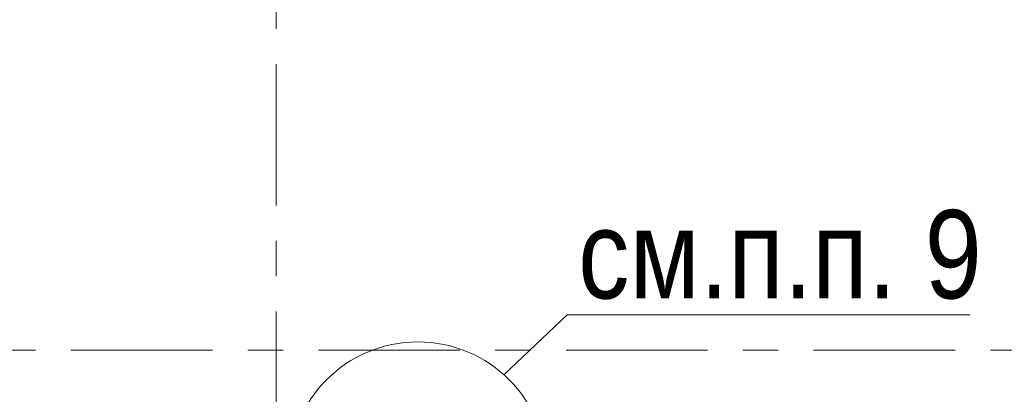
# Model space of a CAD drawing. Header units: metres. Extents: x -38 to 93, y -15 to 21.
# Tile 16 of 256: x 8.42 to 11.21, y 7.28 to 8.34. Entities that reach past the tile are written whole.
import ezdxf

# ---------------------------------------------------------------- set-up
doc = ezdxf.new("R2010")
doc.units = ezdxf.units.M
doc.linetypes.add('______11', pattern=[0.5, 0.4, -0.05, 0, -0.05])
doc.linetypes.add('______5', pattern=[1.1, 0.8, -0.1, 0.1, -0.1])
for name, color, linetype, lineweight in [('XR$1$Осевая линия (1)', 7, '______5', 13), ('XR$4$Общий слой (1)_1', 7, 'Continuous', 13), ('XR$4$Фундамент (1)_1', 7, 'Continuous', 35)]:
    doc.layers.add(name, color=color, linetype=linetype, lineweight=lineweight)
doc.styles.add('ARIAL', font='arial.ttf')

msp = doc.modelspace()

# ---------------------------------------------------------------- linework, layer by layer
at = {"layer": 'XR$1$Осевая линия (1)', "color": 253, "linetype": '______11', "lineweight": 13, "true_color": 0xa0a0a0, "transparency": 33554687}
for p, q in [((9.15, -3.39), (9.15, 19.78)), ((-2.63, 7.4), (62.6, 7.4))]:
    msp.add_line(p, q, dxfattribs=at)
at = {"layer": 'XR$4$Общий слой (1)_1', "color": 7, "linetype": 'Continuous', "lineweight": 13, "transparency": 33554687}
msp.add_lwpolyline([(9.7945, 7.3306), (9.9731, 7.4999), (11.1131, 7.4999)], dxfattribs=at)
msp.add_circle((9.5509, 7.0586), 0.3652, dxfattribs=at)

# ---------------------------------------------------------------- texts
at = {"layer": 'XR$4$Фундамент (1)_1', "color": 7, "linetype": 'Continuous', "lineweight": 13, "transparency": 33554687, "insert": (10.0042, 7.67), "char_height": 0.25, "width": 1.482417, "attachment_point": 4, "style": 'ARIAL'}
msp.add_mtext('\\W0.83;см.п.п. 9', dxfattribs=at)

doc.saveas('drawing.dxf')
